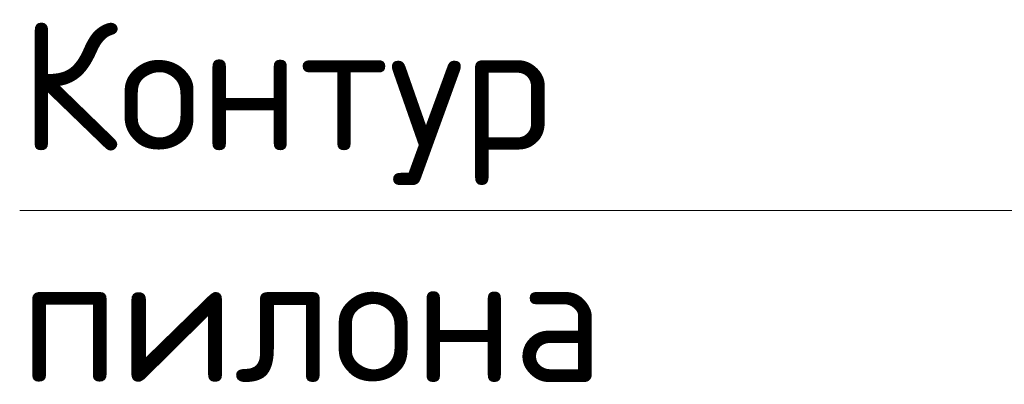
# Model space of a CAD drawing. Header units: metres. Extents: x -38 to 97, y -15 to 21.
# Tile 75 of 233: x 76.5886 to 76.8188, y 3.0913 to 3.1766. Entities that reach past the tile are written whole.
import ezdxf

# ---------------------------------------------------------------- set-up
doc = ezdxf.new("R2010")
doc.units = ezdxf.units.M

msp = doc.modelspace()

# ---------------------------------------------------------------- linework, layer by layer
at = {"color": 7, "linetype": 'Continuous', "lineweight": 13, "transparency": 33554687}
msp.add_line((76.58862, 3.13202), (76.91686, 3.13202), dxfattribs=at)
msp.add_line((76.58862, 3.13202), (76.91686, 3.13202), dxfattribs=at)
msp.add_line((76.58862, 3.13202), (76.91686, 3.13202), dxfattribs=at)

# ---------------------------------------------------------------- texts
at = {"color": 7, "linetype": 'Continuous', "lineweight": 13, "transparency": 33554687, "insert": (76.58862, 3.17609), "char_height": 0.03, "width": 0.146025, "attachment_point": 1, "line_spacing_factor": 1.084337}
msp.add_mtext('\\A1;{\\fISOCPEUR|i0|b0;\\H0.030000;\\W1.000000;\\C7;Контур}\\P{\\fISOCPEUR|i0|b0;\\H0.030000;\\W1.000000;\\C7;пилона}\\P', dxfattribs=at)
msp.add_mtext('\\A1;{\\fISOCPEUR|i0|b0;\\H0.030000;\\W1.000000;\\C7;Контур}\\P{\\fISOCPEUR|i0|b0;\\H0.030000;\\W1.000000;\\C7;пилона}\\P', dxfattribs=at)
msp.add_mtext('\\A1;{\\fISOCPEUR|i0|b0;\\H0.030000;\\W1.000000;\\C7;Контур}\\P{\\fISOCPEUR|i0|b0;\\H0.030000;\\W1.000000;\\C7;пилона}\\P', dxfattribs=at)

doc.saveas('drawing.dxf')
